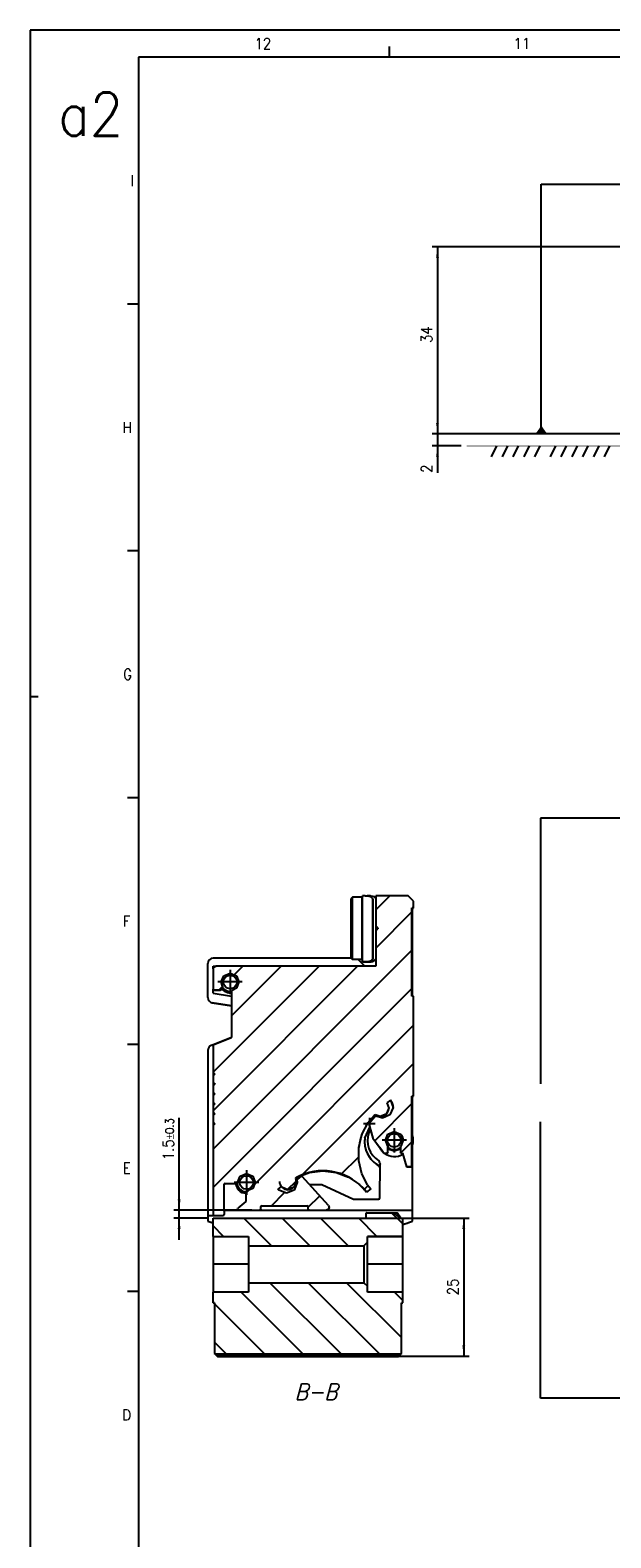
# Model space of a CAD drawing. Header units: millimetres. Extents: x -285 to 2369, y -217 to 203.
# Tile 2 of 20: x -285 to -178, y -75 to 203. Entities that reach past the tile are written whole.
import ezdxf

# ---------------------------------------------------------------- set-up
doc = ezdxf.new("R2010")
doc.units = ezdxf.units.MM
doc.linetypes.add('DOT_CENTER', pattern=[14, 12, -1, 0, -1])
doc.layers.add('1', color=7, linetype='Continuous')
doc.styles.add('CONVERTER_11', font='txt.shx', dxfattribs={"width": 0.9, "oblique": 15})
doc.styles.add('CONVERTER_12', font='txt.shx', dxfattribs={"width": 0.9})
doc.dimstyles.new('ME10_DIM_37', dxfattribs={"dimtxt": 2, "dimasz": 2, "dimexe": 1, "dimexo": 1, "dimgap": 1, "dimtad": 1, "dimdsep": 46, "dimtxsty": 'CONVERTER_12', "dimsah": 1, "dimcen": 0.09, "dimclrd": 2, "dimclre": 2, "dimclrt": 2, "dimadec": 0, "dimazin": 0, "dimtol": 1, "dimtp": 0.3, "dimtm": 0.3, "dimtfac": 0.75, "dimtdec": 1, "dimtix": 1, "dimtmove": 0, "dimatfit": 3, "dimfxl": 1, "dimtolj": 1, "dimtzin": 0, "dimarcsym": 0})
doc.dimstyles.new('ME10_DIM_38', dxfattribs={"dimtxt": 2, "dimasz": 2, "dimexe": 1, "dimexo": 1, "dimgap": 1, "dimtad": 1, "dimdec": 0, "dimdsep": 46, "dimtxsty": 'CONVERTER_12', "dimsah": 1, "dimcen": 0.09, "dimclrd": 2, "dimclre": 2, "dimclrt": 2, "dimadec": 0, "dimazin": 0, "dimtfac": 1, "dimtdec": 4, "dimtix": 1, "dimtmove": 0, "dimatfit": 3, "dimfxl": 1, "dimtolj": 1, "dimtzin": 0, "dimarcsym": 0})
doc.dimstyles.new('ME10_DIM_42', dxfattribs={"dimtxt": 2, "dimasz": 2, "dimexe": 1, "dimexo": 1, "dimgap": 1, "dimtad": 1, "dimdec": 0, "dimdsep": 46, "dimtxsty": 'CONVERTER_12', "dimsah": 1, "dimcen": 0.09, "dimclrd": 2, "dimclre": 2, "dimclrt": 2, "dimadec": 0, "dimazin": 0, "dimtfac": 1, "dimtdec": 4, "dimtix": 1, "dimtmove": 0, "dimatfit": 3, "dimfxl": 1, "dimtolj": 1, "dimtzin": 0, "dimarcsym": 0})
doc.dimstyles.new('ME10_DIM_43', dxfattribs={"dimtxt": 2, "dimasz": 2, "dimexe": 1, "dimexo": 1, "dimgap": 1, "dimtad": 1, "dimdec": 0, "dimdsep": 46, "dimtxsty": 'CONVERTER_12', "dimsah": 1, "dimcen": 0.09, "dimclrd": 2, "dimclre": 2, "dimclrt": 2, "dimadec": 0, "dimazin": 0, "dimtfac": 1, "dimtdec": 4, "dimtix": 1, "dimtmove": 0, "dimatfit": 3, "dimfxl": 1, "dimtolj": 1, "dimtzin": 0, "dimarcsym": 0})
doc.dimstyles.get("Standard").update_dxf_attribs({"dimtxt": 0.18, "dimasz": 0.18, "dimexe": 0.18, "dimexo": 0.0625, "dimgap": 0.09, "dimtad": 0, "dimtih": 1, "dimtoh": 1, "dimdec": 4, "dimzin": 0, "dimdsep": 46, "dimtxsty": 'Standard', "dimcen": 0.09, "dimadec": 0, "dimazin": 0, "dimtfac": 1, "dimtdec": 4, "dimtofl": 0, "dimtmove": 0, "dimatfit": 3, "dimfxl": 1, "dimtolj": 1, "dimtzin": 0, "dimarcsym": 0})
pattern_1 = [(-45, (0, 0), (3.53553, 3.53553), [])]

# ---------------------------------------------------------------- blocks, each defined once
blk = doc.blocks.new('Cabeza__7', base_point=(-251, -41.79))
at = {"linetype": 'Continuous'}
h = blk.add_hatch(dxfattribs=at)
h.set_pattern_fill('_USER', color=3, scale=5, angle=-45, pattern_type=0)
h.set_pattern_definition(pattern_1)
h.paths.add_polyline_path([(-223.17, -21.38), (-222.5, -20.71), (-222.5, -19.63), (-216, -19.63), (-216, -16.28), (-216.46, -16.28), (-217.69, -15.28), (-222.69, -15.28), (-222.74, -15.32), (-222.74, -16.28), (-251, -16.28), (-251, -19.63), (-244.5, -19.63), (-244.5, -21.38)])
h = blk.add_hatch(dxfattribs=at)
h.set_pattern_fill('_USER', color=3, scale=5, angle=-45, pattern_type=0)
h.set_pattern_definition(pattern_1)
h.paths.add_polyline_path([(-250.6, -41.38), (-250.75, -41.23), (-250.75, -31.93), (-251, -31.93), (-251, -29.93), (-244.5, -29.93), (-244.5, -28.18), (-223.17, -28.18), (-222.5, -28.85), (-222.5, -29.93), (-216, -29.93), (-216, -31.93), (-216.25, -31.93), (-216.25, -41.23), (-216.4, -41.38)])
at = {"color": 7, "linetype": 'Continuous'}
for p, q in [((-251, -16.28), (-222.74, -16.28)), ((-251, -19.63), (-251, -16.28)), ((-222.69, -15.28), (-222.74, -15.28)), ((-222.74, -15.28), (-222.74, -15.32)), ((-222.69, -15.28), (-222.74, -15.32)), ((-222.74, -16.28), (-222.74, -15.32)), ((-222.69, -15.28), (-217.69, -15.28)), ((-217.69, -15.28), (-217.06, -15.28)), ((-217.69, -15.28), (-216.46, -16.28)), ((-216.34, -16.28), (-217.06, -15.28)), ((-216.46, -16.28), (-216, -16.28)), ((-216, -19.63), (-216, -16.28)), ((-251, -19.63), (-244.5, -19.63)), ((-251, -19.63), (-244.5, -19.63)), ((-251, -19.63), (-251, -24.78)), ((-244.5, -19.63), (-244.5, -21.38)), ((-244.5, -21.38), (-223.17, -21.38)), ((-244.5, -21.38), (-244.5, -28.18)), ((-223.17, -21.38), (-222.5, -20.71)), ((-223.17, -21.38), (-223.17, -28.18)), ((-216, -19.63), (-222.5, -19.63)), ((-222.5, -19.63), (-216, -19.63)), ((-222.5, -20.71), (-222.5, -19.63)), ((-222.5, -28.85), (-222.5, -20.71)), ((-216, -24.78), (-216, -19.63)), ((-244.5, -24.78), (-251, -24.78)), ((-251, -24.78), (-251, -29.93)), ((-216, -24.78), (-222.5, -24.78)), ((-216, -29.93), (-216, -24.78)), ((-244.5, -29.93), (-251, -29.93)), ((-251, -31.93), (-251, -29.93)), ((-244.5, -28.18), (-223.17, -28.18)), ((-244.5, -28.18), (-244.5, -29.93)), ((-223.17, -28.18), (-222.5, -28.85)), ((-222.5, -29.93), (-222.5, -28.85)), ((-216, -29.93), (-222.5, -29.93)), ((-216, -31.93), (-216, -29.93)), ((-250.75, -31.93), (-251, -31.93)), ((-251, -31.93), (-250.75, -31.93)), ((-251, -31.93), (-250.75, -31.93)), ((-251, -31.93), (-250.75, -31.93)), ((-250.75, -31.93), (-250.75, -41.23)), ((-216.25, -31.93), (-216, -31.93)), ((-216.25, -31.93), (-216, -31.93)), ((-216, -31.93), (-216.25, -31.93)), ((-216.25, -31.93), (-216, -31.93)), ((-216.25, -41.23), (-216.25, -31.93)), ((-250.75, -41.23), (-250.25, -41.74)), ((-250.6, -41.38), (-250.75, -41.23)), ((-250.6, -41.38), (-216.4, -41.38)), ((-216.4, -41.38), (-250.6, -41.38)), ((-250.2, -41.79), (-250.6, -41.38)), ((-250.25, -41.74), (-250.2, -41.79)), ((-216.4, -41.38), (-216.8, -41.79)), ((-216.8, -41.79), (-216.75, -41.74)), ((-216.75, -41.74), (-216.25, -41.23)), ((-216.25, -41.23), (-216.4, -41.38)), ((-216.8, -41.79), (-250.2, -41.79)), ((-250.2, -41.79), (-216.8, -41.79))]:
    blk.add_line(p, q, dxfattribs=at)
for points, knots in [([(-248.68, -41.79), (-248.65, -41.79), (-248.53, -41.79), (-248.27, -41.79), (-247.85, -41.79), (-247.31, -41.79), (-246.68, -41.79), (-246, -41.79), (-245.32, -41.79), (-244.69, -41.79), (-244.16, -41.79), (-243.71, -41.79), (-243.51, -41.79), (-243.27, -41.79), (-243.51, -41.79), (-243.71, -41.79), (-244.16, -41.79), (-244.69, -41.79), (-245.32, -41.79), (-246, -41.79), (-246.68, -41.79), (-247.31, -41.79), (-247.85, -41.79), (-248.27, -41.79), (-248.53, -41.79), (-248.65, -41.79), (-248.68, -41.79)], [0, 0, 0, 0, 0.0913, 0.358976, 0.784788, 1.339716, 1.985944, 2.679431, 3.372919, 4.019147, 4.574075, 4.999887, 5.267562, 5.358863, 5.450163, 5.717838, 6.14365, 6.698578, 7.344806, 8.038294, 8.731781, 9.378009, 9.932937, 10.358749, 10.626425, 10.717725, 10.717725, 10.717725, 10.717725]), ([(-242.95, -41.79), (-242.91, -41.79), (-242.77, -41.79), (-242.44, -41.79), (-241.93, -41.79), (-241.26, -41.79), (-240.49, -41.79), (-239.65, -41.79), (-238.82, -41.79), (-238.03, -41.79), (-237.38, -41.79), (-236.82, -41.79), (-236.59, -41.79), (-236.29, -41.79), (-236.59, -41.79), (-236.82, -41.79), (-237.38, -41.79), (-238.03, -41.79), (-238.82, -41.79), (-239.65, -41.79), (-240.49, -41.79), (-241.26, -41.79), (-241.93, -41.79), (-242.44, -41.79), (-242.77, -41.79), (-242.91, -41.79), (-242.95, -41.79)], [0, 0, 0, 0, 0.112514, 0.442384, 0.967134, 1.651, 2.44738, 3.302, 4.15662, 4.953, 5.636866, 6.161616, 6.491486, 6.604, 6.716514, 7.046384, 7.571134, 8.255, 9.05138, 9.906, 10.76062, 11.557, 12.240866, 12.765616, 13.095486, 13.208, 13.208, 13.208, 13.208]), ([(-228.95, -41.79), (-228.91, -41.79), (-228.77, -41.79), (-228.44, -41.79), (-227.93, -41.79), (-227.26, -41.79), (-226.49, -41.79), (-225.65, -41.79), (-224.82, -41.79), (-224.03, -41.79), (-223.38, -41.79), (-222.82, -41.79), (-222.59, -41.79), (-222.29, -41.79), (-222.59, -41.79), (-222.82, -41.79), (-223.38, -41.79), (-224.03, -41.79), (-224.82, -41.79), (-225.65, -41.79), (-226.49, -41.79), (-227.26, -41.79), (-227.93, -41.79), (-228.44, -41.79), (-228.77, -41.79), (-228.91, -41.79), (-228.95, -41.79)], [0, 0, 0, 0, 0.112514, 0.442384, 0.967134, 1.651, 2.44738, 3.302, 4.15662, 4.953, 5.636866, 6.161616, 6.491486, 6.604, 6.716514, 7.046384, 7.571134, 8.255, 9.05138, 9.906, 10.76062, 11.557, 12.240866, 12.765616, 13.095486, 13.208, 13.208, 13.208, 13.208])]:
    blk.add_open_spline(points, degree=3, knots=knots, dxfattribs=at)
blk = doc.blocks.new('Regla_G-1640-VS4__8', base_point=(-252, -17.45))
at = {"linetype": 'Continuous'}
h = blk.add_hatch(dxfattribs=at)
h.set_pattern_fill('_USER', color=3, scale=5, angle=45, pattern_type=0)
h.set_pattern_definition([(45, (0, 0), (-3.53553, 3.53553), [])])
h.paths.add_polyline_path([(-221, 30.22), (-221, 36.78), (-220.63, 37.15), (-220.6, 37.22), (-220.63, 37.29), (-221, 37.66), (-221, 43.22), (-215, 43.22), (-214, 42.22), (-214, 40.96), (-214.3, 40.97), (-214.3, 24.72), (-214, 24.72), (-214, 6.22), (-214.3, 6.21), (-214.3, -6.78), (-215.3, -6.78), (-216.02, -4.29), (-216.23, -4.28), (-216.37, -4.22), (-216.43, -4.09), (-216.43, -3.13), (-216.38, -3), (-215.95, -1.9), (-216.43, -0.75), (-217.58, -0.28), (-218.73, -0.75), (-219.2, -1.9), (-218.78, -3), (-218.73, -3.13), (-218.73, -4.09), (-218.79, -4.23), (-218.93, -4.29), (-219.5, -4.28), (-221.51, -1.53), (-222.27, 1.15), (-222.25, 1.22), (-221.18, 2.5), (-221.03, 2.57), (-220.91, 2.54), (-219.77, 2.18), (-218.36, 2.77), (-217.77, 4.17), (-218.28, 5.51), (-218.94, 4.99), (-218.6, 4.03), (-219.05, 2.94), (-220.15, 2.48), (-221.11, 2.81), (-221.28, 2.7), (-222.4, 1.35), (-223.54, -0.84), (-224.13, -3.24), (-224.13, -5.7), (-223.54, -8.1), (-222.49, -10.14), (-222.19, -10.48), (-221.9, -10.84), (-222.69, -11.46), (-223.02, -11.06), (-223.06, -11.08), (-223.28, -10.76), (-223.97, -10.09), (-226, -8.69), (-228.31, -7.82), (-230.76, -7.52), (-233.21, -7.82), (-235.52, -8.69), (-235.64, -8.76), (-235.79, -8.89), (-235.68, -9.48), (-236.13, -10.57), (-237.23, -11.02), (-238.32, -10.57), (-238.44, -10.44), (-239.04, -10.91), (-238.89, -11.08), (-237.48, -11.67), (-236.06, -11.08), (-235.48, -9.67), (-235.55, -9.15), (-235.56, -9.1), (-235.5, -8.95), (-235.46, -8.92), (-234.79, -8.54), (-234.69, -8.51), (-234.55, -8.57), (-229.71, -13.95), (-229.58, -14.28), (-229.73, -14.64), (-230.08, -14.79), (-233.31, -14.79), (-233.44, -14.72), (-233.5, -14.59), (-233.5, -14.18), (-233.56, -14.04), (-233.7, -13.98), (-242, -13.98), (-242.14, -14.04), (-242.2, -14.18), (-242.2, -14.58), (-242.26, -14.72), (-242.4, -14.79), (-246.3, -14.78), (-246.44, -14.72), (-246.5, -14.58), (-246.44, -14.44), (-245, -13.23), (-245, -11.4), (-244.97, -11.37), (-244.83, -11.31), (-243.71, -10.83), (-243.23, -9.69), (-243.71, -8.54), (-244.85, -8.06), (-246, -8.54), (-246.48, -9.69), (-246.54, -9.83), (-246.68, -9.89), (-248.8, -9.89), (-248.94, -9.94), (-249, -10.09), (-249, -14.59), (-249.06, -14.72), (-249.2, -14.79), (-250.8, -14.79), (-250.94, -14.72), (-251, -14.58), (-251, 0.81), (-250.73, 1.09), (-250.7, 1.15), (-250.73, 1.22), (-251, 1.49), (-251, 2.65), (-250.73, 2.92), (-250.7, 2.98), (-250.73, 3.06), (-251, 3.33), (-251, 4.48), (-250.73, 4.75), (-250.7, 4.82), (-250.73, 4.89), (-251, 5.16), (-251, 6.31), (-250.73, 6.58), (-250.7, 6.65), (-250.73, 6.72), (-251, 7), (-251, 8.15), (-250.73, 8.42), (-250.7, 8.48), (-250.73, 8.56), (-251, 8.83), (-251, 9.98), (-250.73, 10.25), (-250.7, 10.32), (-250.73, 10.39), (-251, 10.66), (-251, 15.39), (-250.85, 15.75), (-250.68, 15.86), (-247.62, 17.08), (-247.6, 25.64), (-247.57, 25.69), (-247.47, 25.75), (-246.72, 26.17), (-246.25, 27.32), (-246.72, 28.47), (-247.87, 28.95), (-249.02, 28.47), (-249.5, 27.32), (-249.29, 26.54), (-249.27, 26.44), (-249.3, 26.34), (-249.54, 25.91), (-249.57, 25.87), (-249.71, 25.81), (-250.8, 25.81), (-250.94, 25.87), (-251, 26.01), (-251, 29.72), (-250.85, 30.07), (-250.5, 30.22)])
at = {"color": 7, "linetype": 'Continuous'}
for p, q in [((-225.25, 42.96), (-225.5, 42.71)), ((-225.5, 31.71), (-225.5, 42.71)), ((-225.25, 42.65), (-225.25, 42.96)), ((-223.5, 42.96), (-225.25, 42.96)), ((-225.25, 31.46), (-225.25, 42.65)), ((-223.5, 34.9), (-223.5, 42.96)), ((-222.95, 43.21), (-223.45, 43.21)), ((-223.45, 31.01), (-223.45, 43.21)), ((-222.95, 43.21), (-222.58, 43.21)), ((-222.58, 43.21), (-222.03, 43.08)), ((-221.95, 43.21), (-222.58, 43.21)), ((-222.03, 43.08), (-221.78, 42.91)), ((-221.95, 43.21), (-221.85, 43.21)), ((-221.95, 43.21), (-221.54, 43.14)), ((-221.78, 42.91), (-221.55, 42.67)), ((-221.55, 31.55), (-221.55, 42.67)), ((-221.45, 42.51), (-221.55, 42.67)), ((-221.54, 43.14), (-221.15, 42.91)), ((-221.45, 41.21), (-221.45, 42.51)), ((-221, 43.01), (-221.33, 43.01)), ((-221.15, 42.91), (-221.06, 42.81)), ((-221.06, 42.81), (-221, 42.69)), ((-215, 43.22), (-221, 43.22)), ((-221, 43.22), (-221, 37.66)), ((-214, 42.22), (-215, 43.22)), ((-214, 40.96), (-214, 42.22)), ((-223.45, 41.19), (-223.5, 41.19)), ((-221.45, 33.01), (-221.45, 41.21)), ((-214.3, 24.72), (-214.3, 40.97)), ((-214.2, 40.96), (-214.3, 40.97)), ((-214.3, 40.97), (-214, 40.96)), ((-214.3, 40.97), (-214, 40.96)), ((-214.3, 40.97), (-214, 40.96)), ((-214.2, 24.72), (-214.2, 40.96)), ((-214, 40.96), (-214.2, 40.96)), ((-220.63, 37.29), (-221, 37.66)), ((-221, 37.66), (-220.95, 37.61)), ((-221, 36.78), (-220.63, 37.15)), ((-221, 36.78), (-221, 30.22)), ((-220.95, 37.61), (-220.95, 36.82)), ((-220.81, 37.47), (-220.95, 37.61)), ((-220.63, 37.29), (-220.81, 37.47)), ((-220.63, 37.29), (-220.6, 37.22)), ((-220.6, 37.22), (-220.63, 37.15)), ((-223.5, 31.46), (-223.5, 34.9)), ((-252, 24.46), (-252, 30.71)), ((-225.5, 31.71), (-251, 31.71)), ((-225.5, 31.71), (-225.25, 31.46)), ((-223.5, 31.46), (-225.25, 31.46)), ((-223, 30.21), (-224.25, 31.46)), ((-223.45, 33.24), (-223.5, 33.24)), ((-222.95, 31.01), (-223.45, 31.01)), ((-223.45, 31.01), (-223.21, 31.01)), ((-223.45, 31.01), (-222.95, 31.01)), ((-223.21, 31.01), (-223.45, 31.01)), ((-222.58, 31.01), (-222.95, 31.01)), ((-222.58, 31.01), (-222.95, 31.01)), ((-222.03, 31.15), (-222.58, 31.01)), ((-221.95, 31.01), (-222.55, 31.01)), ((-222.55, 31.01), (-221.95, 31.01)), ((-221.78, 31.32), (-222.03, 31.15)), ((-221.54, 31.09), (-221.95, 31.01)), ((-221.85, 31.03), (-221.54, 31.09)), ((-221.55, 31.55), (-221.78, 31.32)), ((-221.55, 31.55), (-221.45, 31.72)), ((-221.54, 31.09), (-221.15, 31.32)), ((-221.15, 31.32), (-221.54, 31.09)), ((-221.45, 31.72), (-221.45, 33.01)), ((-221.15, 31.32), (-221.06, 31.42)), ((-221.06, 31.42), (-221.15, 31.32)), ((-221.06, 31.42), (-221, 31.54)), ((-221, 31.54), (-221.06, 31.42)), ((-251, 30.21), (-250.5, 30.22)), ((-251, 30.21), (-250.5, 30.22)), ((-251, 29.72), (-251, 30.21)), ((-251, 29.72), (-250.85, 30.07)), ((-251, 29.72), (-251, 26.01)), ((-250.85, 30.07), (-250.5, 30.22)), ((-221, 30.22), (-250.5, 30.22)), ((-249.5, 27.32), (-249.02, 28.47)), ((-249.02, 28.47), (-247.87, 28.95)), ((-247.87, 28.95), (-246.72, 28.47)), ((-246.72, 28.47), (-246.25, 27.32)), ((-251, 25.22), (-251, 26.01)), ((-250.94, 25.87), (-251, 26.01)), ((-251, 25.22), (-247.62, 24.67)), ((-250.8, 25.81), (-250.94, 25.87)), ((-249.71, 25.81), (-250.8, 25.81)), ((-250.8, 25.81), (-249.71, 25.81)), ((-249.57, 25.87), (-249.71, 25.81)), ((-249.54, 25.91), (-249.57, 25.87)), ((-249.54, 25.91), (-249.3, 26.34)), ((-249.54, 25.91), (-249.44, 26.08)), ((-249.29, 26.54), (-249.5, 27.32)), ((-249.31, 26.31), (-249.44, 26.08)), ((-249.31, 26.31), (-249.27, 26.4)), ((-249.27, 26.44), (-249.3, 26.34)), ((-249.29, 26.54), (-249.27, 26.44)), ((-249.27, 26.4), (-249.27, 26.44)), ((-247.6, 25.64), (-247.62, 17.08)), ((-247.61, 25.33), (-247.62, 25.3)), ((-247.62, 25.3), (-247.61, 25.33)), ((-247.62, 25.3), (-247.62, 24.67)), ((-247.6, 25.64), (-247.57, 25.69)), ((-247.57, 25.69), (-247.47, 25.75)), ((-246.72, 26.17), (-247.47, 25.75)), ((-246.25, 27.32), (-246.72, 26.17)), ((-251.16, 23.48), (-247.62, 22.9)), ((-247.62, 22.9), (-251.16, 23.48)), ((-247.62, 24.67), (-247.62, 22.9)), ((-247.62, 22.9), (-247.62, 17.08)), ((-214, 24.72), (-214.3, 24.72)), ((-214, 6.22), (-214, 24.72)), ((-247.62, 17.08), (-251, 15.74)), ((-250.68, 15.86), (-247.62, 17.08)), ((-252, 14.66), (-252, -15.78)), ((-251, 15.74), (-251.37, 15.59)), ((-251, 15.39), (-250.85, 15.75)), ((-251, 15.74), (-251, 15.39)), ((-251, 15.39), (-251, 10.66)), ((-250.85, 15.75), (-250.68, 15.86)), ((-251, 10.66), (-250.73, 10.39)), ((-251, 10.66), (-251, 9.98)), ((-251, 10.66), (-250.73, 10.39)), ((-250.73, 10.25), (-251, 9.98)), ((-251, 9.98), (-251, 8.83)), ((-251, 8.83), (-250.73, 8.56)), ((-251, 8.83), (-250.73, 8.56)), ((-251, 8.83), (-251, 8.15)), ((-250.73, 8.42), (-251, 8.15)), ((-250.73, 10.39), (-250.7, 10.32)), ((-250.7, 10.32), (-250.73, 10.39)), ((-250.7, 10.32), (-250.73, 10.25)), ((-250.7, 8.48), (-250.73, 8.56)), ((-250.73, 8.56), (-250.7, 8.48)), ((-250.7, 8.48), (-250.73, 8.42)), ((-251, 8.15), (-251, 7)), ((-251, 7), (-250.73, 6.72)), ((-251, 7), (-251, 6.31)), ((-251, 7), (-250.73, 6.72)), ((-250.73, 6.58), (-251, 6.31)), ((-251, 6.31), (-251, 5.16)), ((-250.7, 6.65), (-250.73, 6.72)), ((-250.73, 6.72), (-250.7, 6.65)), ((-250.7, 6.65), (-250.73, 6.58)), ((-214.3, 6.21), (-214, 6.22)), ((-214.2, 6.21), (-214.3, 6.21)), ((-214.3, -6.78), (-214.3, 6.21)), ((-214, 6.22), (-214.2, 6.21)), ((-214.2, -14.78), (-214.2, 6.21)), ((-251, 5.16), (-251, 4.48)), ((-251, 5.16), (-250.73, 4.89)), ((-251, 5.16), (-250.73, 4.89)), ((-250.73, 4.75), (-251, 4.48)), ((-251, 4.48), (-251, 3.33)), ((-251, 3.33), (-250.73, 3.06)), ((-251, 3.33), (-251, 2.65)), ((-251, 3.33), (-250.73, 3.06)), ((-250.73, 2.92), (-251, 2.65)), ((-250.73, 4.89), (-250.7, 4.82)), ((-250.7, 4.82), (-250.73, 4.89)), ((-250.7, 4.82), (-250.73, 4.75)), ((-250.7, 2.98), (-250.73, 3.06)), ((-250.73, 3.06), (-250.7, 2.98)), ((-250.7, 2.98), (-250.73, 2.92)), ((-221.28, 2.7), (-221.11, 2.81)), ((-221.11, 2.81), (-221.28, 2.7)), ((-220.15, 2.48), (-221.11, 2.81)), ((-219.05, 2.94), (-220.15, 2.48)), ((-218.6, 4.03), (-219.05, 2.94)), ((-218.28, 5.51), (-218.94, 4.99)), ((-218.28, 5.51), (-218.94, 4.99)), ((-218.94, 4.99), (-218.6, 4.03)), ((-217.77, 4.17), (-218.36, 2.77)), ((-218.28, 5.51), (-217.77, 4.17)), ((-251, 2.65), (-251, 1.49)), ((-251, 1.49), (-251, 0.81)), ((-251, 1.49), (-250.73, 1.22)), ((-251, 1.49), (-250.73, 1.22)), ((-250.73, 1.09), (-251, 0.81)), ((-251, 0.81), (-251, -14.58)), ((-250.7, 1.15), (-250.73, 1.22)), ((-250.73, 1.22), (-250.7, 1.15)), ((-250.7, 1.15), (-250.73, 1.09)), ((-223.54, -0.84), (-222.4, 1.35)), ((-222.99, -1.49), (-222.09, 0.49)), ((-222.4, 1.35), (-221.28, 2.7)), ((-222.27, 1.15), (-222.25, 1.22)), ((-222.27, 1.15), (-221.51, -1.53)), ((-222.27, 1.13), (-221.94, -0.03)), ((-222.25, 1.22), (-221.18, 2.5)), ((-221.18, 2.5), (-221.03, 2.57)), ((-221.03, 2.57), (-220.91, 2.54)), ((-219.77, 2.18), (-220.91, 2.54)), ((-218.36, 2.77), (-219.77, 2.18)), ((-224.13, -3.24), (-223.54, -0.84)), ((-223.02, -1.74), (-223.04, -1.93)), ((-223.04, -1.93), (-223.04, -2.39)), ((-223.04, -2.39), (-223.02, -2.67)), ((-223, -1.55), (-223.02, -1.74)), ((-223.02, -2.67), (-222.99, -2.94)), ((-222.28, -0.51), (-221.94, -0.03)), ((-221.94, -0.03), (-221.51, -1.53)), ((-221.51, -1.53), (-219.5, -4.28)), ((-221.51, -1.53), (-220.26, -3.24)), ((-219.2, -1.9), (-218.73, -0.75)), ((-218.78, -3), (-219.2, -1.9)), ((-218.73, -0.75), (-217.58, -0.28)), ((-217.58, -0.28), (-216.43, -0.75)), ((-216.43, -0.75), (-215.95, -1.9)), ((-216.43, -0.75), (-216.25, -0.97)), ((-215.95, -1.9), (-216.38, -3)), ((-216.25, -0.97), (-216.11, -1.21)), ((-216.11, -1.21), (-215.97, -1.66)), ((-215.97, -1.66), (-215.95, -1.9)), ((-224.13, -5.7), (-224.13, -3.24)), ((-222.99, -2.94), (-222.94, -3.21)), ((-222.94, -3.21), (-222.74, -3.92)), ((-222.74, -3.92), (-222.59, -4.28)), ((-222.59, -4.28), (-222.56, -4.35)), ((-222.56, -4.35), (-222.53, -4.41)), ((-222.53, -4.41), (-221.9, -5.38)), ((-221.9, -5.38), (-221.66, -5.65)), ((-219.68, -4.05), (-220.26, -3.24)), ((-219.5, -4.28), (-219.68, -4.05)), ((-219.5, -4.28), (-219.4, -4.29)), ((-219.5, -4.28), (-218.93, -4.29)), ((-219.4, -4.29), (-218.93, -4.29)), ((-218.79, -4.23), (-218.93, -4.29)), ((-218.73, -4.09), (-218.79, -4.23)), ((-218.78, -3), (-218.73, -3.13)), ((-218.73, -4.09), (-218.73, -3.13)), ((-217.58, -3.9), (-218.73, -3.53)), ((-216.43, -3.53), (-217.58, -3.9)), ((-216.43, -3.13), (-216.38, -3)), ((-216.43, -3.13), (-216.43, -4.09)), ((-216.37, -4.22), (-216.43, -4.09)), ((-216.23, -4.28), (-216.37, -4.22)), ((-216.23, -4.28), (-216.02, -4.29)), ((-216.23, -4.28), (-216.02, -4.29)), ((-215.97, -4.44), (-216.02, -4.29)), ((-216.02, -4.29), (-215.3, -6.78)), ((-246, -8.54), (-244.85, -8.06)), ((-244.85, -8.06), (-243.71, -8.54)), ((-235.52, -8.69), (-233.21, -7.82)), ((-233.21, -7.82), (-230.76, -7.52)), ((-230.76, -7.52), (-228.31, -7.82)), ((-228.31, -7.82), (-226, -8.69)), ((-223.54, -8.1), (-224.13, -5.7)), ((-222.49, -10.14), (-223.54, -8.1)), ((-221.66, -5.65), (-221.35, -5.95)), ((-221.35, -5.95), (-220.75, -6.41)), ((-220.75, -6.41), (-220.47, -6.57)), ((-220.22, -12.54), (-220.2, -6.31)), ((-220.21, -6.09), (-220.2, -6.31)), ((-215.3, -6.78), (-214.3, -6.78)), ((-214.3, -6.78), (-215.3, -6.78)), ((-249, -10.09), (-248.94, -9.94)), ((-249, -14.59), (-249, -10.09)), ((-248.94, -9.94), (-248.8, -9.89)), ((-248.8, -9.89), (-246.84, -9.89)), ((-248.8, -9.89), (-246.68, -9.89)), ((-246.68, -9.89), (-246.84, -9.89)), ((-246.54, -9.83), (-246.68, -9.89)), ((-246.6, -9.87), (-246.68, -9.89)), ((-246.6, -9.87), (-246.54, -9.83)), ((-246.48, -9.69), (-246.54, -9.83)), ((-246.54, -9.83), (-246.5, -9.78)), ((-246.5, -9.78), (-246.49, -9.74)), ((-246.49, -9.74), (-246.48, -9.72)), ((-246.48, -9.69), (-246, -8.54)), ((-246.48, -9.72), (-246.48, -9.69)), ((-243.71, -10.83), (-244.83, -11.31)), ((-243.71, -8.54), (-243.23, -9.69)), ((-243.23, -9.69), (-243.71, -10.83)), ((-238.44, -10.44), (-239.04, -10.91)), ((-238.44, -10.44), (-239.04, -10.91)), ((-238.89, -11.08), (-239.04, -10.91)), ((-237.48, -11.67), (-238.89, -11.08)), ((-238.32, -10.57), (-238.44, -10.44)), ((-237.23, -11.02), (-238.32, -10.57)), ((-236.06, -11.08), (-237.48, -11.67)), ((-236.13, -10.57), (-237.23, -11.02)), ((-235.68, -9.48), (-236.13, -10.57)), ((-235.48, -9.67), (-236.06, -11.08)), ((-235.64, -8.76), (-235.79, -8.89)), ((-235.79, -8.89), (-235.64, -8.76)), ((-235.79, -8.89), (-235.68, -9.48)), ((-235.64, -8.76), (-235.52, -8.69)), ((-235.56, -9.1), (-235.5, -8.95)), ((-235.55, -9.15), (-235.56, -9.1)), ((-235.55, -9.15), (-235.48, -9.67)), ((-235.5, -8.95), (-235.46, -8.92)), ((-234.79, -8.54), (-235.46, -8.92)), ((-234.79, -8.54), (-234.69, -8.51)), ((-234.69, -8.51), (-234.55, -8.57)), ((-229.71, -13.95), (-234.55, -8.57)), ((-233.21, -10.06), (-230.93, -10.06)), ((-230.93, -10.06), (-225.07, -12.79)), ((-226, -8.69), (-223.97, -10.09)), ((-223.97, -10.09), (-223.28, -10.76)), ((-223.06, -11.08), (-223.28, -10.76)), ((-223.06, -11.08), (-223.28, -10.76)), ((-223.02, -11.06), (-223.06, -11.08)), ((-223.02, -11.06), (-223.06, -11.08)), ((-222.69, -11.46), (-223.02, -11.06)), ((-223.02, -11.06), (-222.69, -11.46)), ((-221.9, -10.84), (-222.69, -11.46)), ((-221.9, -10.84), (-222.69, -11.46)), ((-222.49, -10.14), (-222.19, -10.48)), ((-222.19, -10.48), (-221.9, -10.84)), ((-245, -13.23), (-246.44, -14.44)), ((-245, -11.4), (-244.97, -11.37)), ((-245, -11.4), (-245, -13.23)), ((-244.97, -11.37), (-244.83, -11.31)), ((-225.07, -12.79), (-220.47, -12.79)), ((-252, -15.78), (-251, -15.78)), ((-252, -15.78), (-252, -16.8)), ((-252, -15.78), (-249.2, -15.78)), ((-251, -14.58), (-251, -15.78)), ((-250.94, -14.72), (-251, -14.58)), ((-251, -15.78), (-249.2, -15.78)), ((-250.8, -14.79), (-250.94, -14.72)), ((-249.2, -14.79), (-250.8, -14.79)), ((-249.2, -14.79), (-250.8, -14.79)), ((-249.06, -14.72), (-249.2, -14.79)), ((-249, -14.59), (-249.06, -14.72)), ((-243.84, -14.79), (-249, -14.78)), ((-249, -14.78), (-246.34, -14.78)), ((-249, -14.78), (-249, -15.58)), ((-246.5, -14.58), (-246.44, -14.44)), ((-246.44, -14.72), (-246.5, -14.58)), ((-246.3, -14.78), (-246.44, -14.72)), ((-246.3, -14.78), (-246.34, -14.78)), ((-246.3, -14.78), (-242.4, -14.79)), ((-243.84, -14.79), (-242.4, -14.79)), ((-243.84, -14.79), (-242.4, -14.79)), ((-242.26, -14.72), (-242.4, -14.79)), ((-242.4, -14.79), (-233.31, -14.79)), ((-242.2, -14.58), (-242.26, -14.72)), ((-242.2, -14.18), (-242.14, -14.04)), ((-242.2, -14.58), (-242.2, -14.18)), ((-242.14, -14.04), (-242, -13.98)), ((-242, -13.98), (-233.7, -13.98)), ((-242, -13.98), (-233.7, -13.98)), ((-233.7, -13.98), (-233.56, -14.04)), ((-233.56, -14.04), (-233.5, -14.18)), ((-233.5, -14.18), (-233.5, -14.59)), ((-233.44, -14.72), (-233.5, -14.59)), ((-233.31, -14.79), (-233.44, -14.72)), ((-233.31, -14.79), (-230.08, -14.79)), ((-233.31, -14.79), (-230.08, -14.79)), ((-229.73, -14.64), (-230.08, -14.79)), ((-230.08, -14.79), (-214.2, -14.78)), ((-229.58, -14.28), (-229.73, -14.64)), ((-229.71, -13.95), (-229.58, -14.28)), ((-214.2, -16.8), (-214.2, -14.78)), ((-252, -16.8), (-251, -17.15)), ((-252, -16.8), (-251.24, -17.09)), ((-251.24, -17.09), (-251, -17.17)), ((-216, -17.42), (-214.2, -16.8)), ((-216, -17.45), (-215.65, -17.33)), ((-215.65, -17.33), (-215.21, -17.18)), ((-215.21, -17.18), (-214.78, -17.02)), ((-214.78, -17.02), (-214.2, -16.8))]:
    blk.add_line(p, q, dxfattribs=at)
for centre in [(-247.87, 27.32), (-217.58, -1.91), (-244.85, -9.69)]:
    blk.add_circle(centre, 1.25, dxfattribs=at)
for centre, radius, start, end in [((-251, 30.71), 1, 90, 180), ((-250.8, 26.01), 0.2, 178.5862, 270.0086), ((-249.71, 26.01), 0.196, 269.3743, 330.6257), ((-247.87, 27.32), 2, 218.1623, 277.4808), ((-247.87, 27.32), 1.75, 214.904, 278.7203), ((-251, 24.46), 1, 179.9878, 260.7325), ((-251, 24.46), 1, 179.9878, 260.7325), ((-251, 14.66), 1, 111.6875, 180), ((-220.15, 4.03), 1.55, 231.6608, 0.1581), ((-219.77, 4.17), 2, 359.9996, 41.8106), ((-213.97, -4.47), 10.24, 135.5642, 173.0769), ((-222.17, 1.15), 0.1, 180.0038, 196.0028), ((-218.04, -2.2), 5, 171.8182, 240.917), ((-218, -1.9), 4.5, 162, 237.2507), ((-218, -1.9), 4.5, 162, 237.2507), ((-217.58, -1.91), 3.5, 344.7767, 15.2233), ((-217.58, -1.91), 3, 206.427, 225.5724), ((-217.58, -1.91), 3, 206.427, 225.5724), ((-217.58, -1.91), 3, 232.5577, 302.3336), ((-217.58, -1.91), 3, 232.5577, 302.3336), ((-218.93, -4.09), 0.2, 270, 0), ((-217.58, -1.91), 1.75, 229.0444, 310.9556), ((-216.23, -4.09), 0.198, 180.7157, 270.7248), ((-230.76, -17.77), 10.24, 43.1172, 118.4488), ((-220.72, -7.01), 0.5, 0, 60.9171), ((-220.71, -6.1), 0.5, 1.5693, 57.2435), ((-220.71, -6.1), 0.5, 1.5693, 57.2435), ((-248.8, -10.09), 0.2, 89.9909, 178.5685), ((-244.86, -9.69), 2, 185.7341, 265.8426), ((-244.85, -9.69), 1.75, 185.9773, 265.2529), ((-237.23, -9.48), 1.55, 180, 0), ((-235.36, -9.1), 0.2, 180.0048, 195.2127), ((-237.48, -9.67), 2, 359.9997, 15.2072), ((-220.47, -12.54), 0.25, 270, 360), ((-250.8, -14.59), 0.2, 178.5862, 270.0086), ((-249.2, -14.59), 0.2, 270, 360), ((-249.2, -15.58), 0.2, 270, 360), ((-249.2, -15.58), 0.2, 270, 360), ((-246.3, -14.59), 0.2, 178.5808, 259.5203), ((-242.4, -14.59), 0.2, 270.0846, 1.4042), ((-242, -14.19), 0.203, 90.7134, 179.2866), ((-233.7, -14.19), 0.203, 0.7134, 89.2866), ((-233.3, -14.59), 0.199, 180.1697, 269.344), ((-230.08, -14.29), 0.499, 270.3408, 0.4855)]:
    blk.add_arc(centre, radius, start, end, dxfattribs=at)
for points, knots in [([(-222.55, 31.01), (-222.61, 31.01), (-222.7, 31.01), (-222.98, 31.01), (-222.87, 31.01), (-222.81, 31.01), (-222.77, 31.01)], [0, 0, 0, 0, 0.2624523, 0.3894899, 0.4109634, 0.561278, 0.561278, 0.561278, 0.561278]), ([(-222.77, 31.01), (-222.81, 31.01), (-222.87, 31.01), (-222.98, 31.01), (-222.7, 31.01), (-222.61, 31.01), (-222.55, 31.01)], [0, 0, 0, 0, 0.1503146, 0.1717881, 0.2988257, 0.561278, 0.561278, 0.561278, 0.561278]), ([(-221.85, 31.03), (-221.98, 31.03), (-222.28, 31.01), (-222.59, 31.01), (-222.77, 31.01)], [0, 0, 0, 0, 0.3847456, 0.9179493, 0.9179493, 0.9179493, 0.9179493]), ([(-222.77, 31.01), (-222.59, 31.01), (-222.28, 31.01), (-221.98, 31.03), (-221.85, 31.03)], [0, 0, 0, 0, 0.5332037, 0.9179493, 0.9179493, 0.9179493, 0.9179493])]:
    blk.add_open_spline(points, degree=3, knots=knots, dxfattribs=at)
at = {"layer": '1', "color": 2, "linetype": 'DOT_CENTER'}
for p, q in [((-247.87, 29.57), (-247.87, 25.06)), ((-245.62, 27.32), (-250.12, 27.32)), ((-221.07, 1.15), (-223.27, 1.15)), ((-222.17, 2.25), (-222.17, 0.06)), ((-217.58, 0.35), (-217.58, -4.16)), ((-215.32, -1.91), (-219.83, -1.91)), ((-244.85, -7.44), (-244.85, -11.95)), ((-242.6, -9.69), (-247.11, -9.69))]:
    blk.add_line(p, q, dxfattribs=at)
blk = doc.blocks.new('Regla_serie_G-1740-VS4__9', base_point=(-252, -41.79))
for name, p in [('Regla_G-1640-VS4__8', (-252, -17.45)), ('Cabeza__7', (-251, -41.79))]:
    blk.add_blockref(name, p)
blk = doc.blocks.new('*D76')
at = {"layer": '1', "color": 2, "linetype": 'Continuous'}
for p, q in [((-257.29, -14.79), (-257.29, 2.26)), ((-250.2, -14.79), (-258.29, -14.79)), ((-252, -16.28), (-258.29, -16.28)), ((-257.29, -16.28), (-257.29, -14.79)), ((-257.29, -20.28), (-257.29, -16.28))]:
    blk.add_line(p, q, dxfattribs=at)
at = {"layer": '1', "color": 2}
for points in [[(-257.55, -12.79), (-257.02, -12.79), (-257.29, -14.79)], [(-257.02, -18.28), (-257.55, -18.28), (-257.29, -16.28)]]:
    blk.add_solid(points, dxfattribs=at)
at = {"layer": '1', "color": 2, "insert": (-258.29, -5.58), "char_height": 2, "attachment_point": 7, "rotation": 90, "line_spacing_factor": 0.60024, "style": 'CONVERTER_12'}
blk.add_mtext('\\C2;1.5\\C2;\\H1.5;{\\Fgdt;`}0.3', dxfattribs=at)
blk = doc.blocks.new('*D77')
at = {"layer": '1', "color": 2, "linetype": 'Continuous'}
for p, q in [((-250, -16.28), (-203.73, -16.28)), ((-204.73, -16.28), (-204.73, -41.74)), ((-249.25, -41.74), (-203.73, -41.74))]:
    blk.add_line(p, q, dxfattribs=at)
at = {"layer": '1', "color": 2}
for points in [[(-204.47, -18.28), (-205, -18.28), (-204.73, -16.28)], [(-205, -39.74), (-204.47, -39.74), (-204.73, -41.74)]]:
    blk.add_solid(points, dxfattribs=at)
at = {"layer": '1', "color": 2, "insert": (-205.73, -30.51), "char_height": 2, "attachment_point": 7, "rotation": 90, "line_spacing_factor": 0.60024, "style": 'CONVERTER_12'}
blk.add_mtext('\\C2;\\C2;25\\C2;', dxfattribs=at)
blk = doc.blocks.new('*D78')
at = {"layer": '1', "color": 2, "linetype": 'Continuous'}
for p, q in [((-209.59, 132.49), (-209.59, 128.49)), ((-153.92, 128.49), (-210.59, 128.49)), ((-209.59, 128.49), (-209.59, 126.24)), ((-205.22, 126.24), (-210.59, 126.24)), ((-209.59, 126.24), (-209.59, 121.27))]:
    blk.add_line(p, q, dxfattribs=at)
at = {"layer": '1', "color": 2}
for points in [[(-209.85, 130.49), (-209.33, 130.49), (-209.59, 128.49)], [(-209.33, 124.24), (-209.85, 124.24), (-209.59, 126.24)]]:
    blk.add_solid(points, dxfattribs=at)
at = {"layer": '1', "color": 2, "insert": (-210.59, 121.27), "char_height": 2, "attachment_point": 7, "rotation": 90, "line_spacing_factor": 0.60024, "style": 'CONVERTER_12'}
blk.add_mtext('2', dxfattribs=at)
blk = doc.blocks.new('*D79')
at = {"layer": '1', "color": 2, "linetype": 'Continuous'}
for p, q in [((-153.92, 162.99), (-210.59, 162.99)), ((-209.59, 162.99), (-209.59, 128.49)), ((-153.92, 128.49), (-210.59, 128.49))]:
    blk.add_line(p, q, dxfattribs=at)
at = {"layer": '1', "color": 2}
for points in [[(-209.33, 160.99), (-209.85, 160.99), (-209.59, 162.99)], [(-209.85, 130.49), (-209.33, 130.49), (-209.59, 128.49)]]:
    blk.add_solid(points, dxfattribs=at)
at = {"layer": '1', "color": 2, "insert": (-210.59, 145.24), "char_height": 2, "attachment_point": 7, "rotation": 90, "line_spacing_factor": 0.60024, "style": 'CONVERTER_12'}
blk.add_mtext('34', dxfattribs=at)
blk = doc.blocks.new('Marco_a2', base_point=(304.21, -212.02))
at = {"layer": '1', "color": 2, "linetype": 'Continuous'}
for p, q in [((309.21, 202.98), (-284.79, 202.98)), ((-284.79, 202.98), (-284.79, 79.98)), ((-218.47, 197.98), (-218.47, 199.98)), ((-264.79, 152.42), (-266.79, 152.42)), ((-264.79, 106.87), (-266.79, 106.87)), ((-284.79, 79.98), (-283.29, 79.98)), ((-284.79, 79.98), (-284.79, -217.02)), ((-264.79, 61.31), (-266.79, 61.31)), ((-264.79, 15.76), (-266.79, 15.76)), ((-264.79, -29.8), (-266.79, -29.8))]:
    blk.add_line(p, q, dxfattribs=at)
at = {"layer": '1', "color": 7, "linetype": 'Continuous'}
for p, q in [((304.21, 197.98), (-264.79, 197.98)), ((-264.79, 197.98), (-264.79, -212.02))]:
    blk.add_line(p, q, dxfattribs=at)
at = {"layer": '1', "color": 2, "char_height": 2, "attachment_point": 4, "line_spacing_factor": 1.20048, "style": 'CONVERTER_12'}
for s, insert in [('12', (-243.37, 200.48)), ('11', (-195.56, 200.53)), ('I', (-266.29, 175.2)), ('H', (-267.73, 129.65)), ('G', (-267.61, 84.09)), ('F', (-267.69, 38.54)), ('E', (-267.69, -7.02)), ('D', (-267.78, -52.58))]:
    blk.add_mtext(s, dxfattribs=dict(at, insert=insert))
at = {"layer": '1', "color": 6, "insert": (-279.65, 187.5), "char_height": 8, "attachment_point": 4, "line_spacing_factor": 1.20048, "style": 'CONVERTER_12'}
blk.add_mtext('a2', dxfattribs=at)
blk = doc.blocks.new('Top', base_point=(304.21, -212.02))
blk.add_blockref('Marco_a2', (304.21, -212.02))
blk = doc.blocks.new('A', base_point=(7, 1))
at = {"layer": '1', "color": 2, "linetype": 'Continuous', "has_arrowhead": 0}
for points in [[(-113.544, 43.216), (-113.544, 57.525), (-190.544, 57.525), (-190.544, 8.525)], [(-148.064, -41.787), (-148.064, -49.475), (-190.544, -49.475), (-190.544, 1.525)]]:
    blk.add_leader(points, dimstyle='Standard', dxfattribs=at)
blk = doc.blocks.new('B-B__10', base_point=(-233, 1))
blk.add_blockref('Regla_serie_G-1740-VS4__9', (-252, -41.787))
at = {"layer": '1', "color": 7, "insert": (-232.01, -46.82), "char_height": 3, "attachment_point": 2, "line_spacing_factor": 1.20048, "style": 'CONVERTER_11'}
blk.add_mtext('B-B', dxfattribs=at)
at = {"layer": '1'}
dim = blk.add_linear_dim(base=(-257.285, -16.283), p1=(-249.2, -14.787), p2=(-251, -16.283), angle=90, dimstyle='ME10_DIM_37', dxfattribs=at)
dim.commit()
dim.dimension.update_dxf_attribs({"geometry": '*D76', "text_midpoint": (-259.285, -1.657), "text_rotation": 90})
dim = blk.add_linear_dim(base=(-204.735, -16.283), p1=(-250.25, -41.735), p2=(-251, -16.283), angle=90, dimstyle='ME10_DIM_38', override={"dimpost": '<>'}, dxfattribs=at)
dim.commit()
dim.dimension.update_dxf_attribs({"geometry": '*D77', "text_midpoint": (-206.735, -29.014), "text_rotation": 90})
blk = doc.blocks.new('E', base_point=(7, 145.236))
at = {"layer": '1', "color": 7, "linetype": 'Continuous'}
for p, q in [((-198.675, 126.236), (-199.675, 124.236)), ((-196.675, 126.236), (-197.675, 124.236)), ((-194.675, 126.236), (-195.675, 124.236)), ((-192.675, 126.236), (-193.675, 124.236)), ((-190.675, 126.236), (-191.675, 124.236)), ((-187.81, 126.236), (-188.81, 124.236)), ((-185.81, 126.236), (-186.81, 124.236)), ((-183.81, 126.236), (-184.81, 124.236)), ((-181.81, 126.236), (-182.81, 124.236)), ((-179.81, 126.236), (-180.81, 124.236)), ((-177.81, 126.236), (-178.81, 124.236))]:
    blk.add_line(p, q, dxfattribs=at)
at = {"layer": '1', "color": 7, "linetype": 'Continuous', "const_width": 0.1}
blk.add_lwpolyline([(-204.216, 126.236), (249.891, 126.236)], dxfattribs=at)
at = {"layer": '1', "color": 2}
blk.add_solid([(-190.421, 129.987), (-191.481, 128.487), (-189.361, 128.487)], dxfattribs=at)
at = {"layer": '1'}
for base, p1, p2, dimstyle, picture, middle in [((-209.592, 162.986), (-152.917, 128.487), (-152.917, 162.986), 'ME10_DIM_43', '*D79', (-211.592, 146.736)), ((-209.592, 128.487), (-204.216, 126.236), (-152.917, 128.487), 'ME10_DIM_42', '*D78', (-211.592, 121.873))]:
    dim = blk.add_linear_dim(base=base, p1=p1, p2=p2, angle=90, dimstyle=dimstyle, dxfattribs=at)
    dim.commit()
    dim.dimension.update_dxf_attribs({"geometry": picture, "text_midpoint": middle, "text_rotation": 90})
at = {"layer": '1', "color": 2, "linetype": 'Continuous', "has_arrowhead": 0}
blk.add_leader([(-190.421, 128.487), (-190.421, 174.564), (-166.468, 174.564)], dimstyle='Standard', dxfattribs=at)

msp = doc.modelspace()

# ---------------------------------------------------------------- block references
for name, p in [('Top', (304.21, -212.02)), ('E', (7, 145.24)), ('A', (7, 1)), ('B-B__10', (-233, 1))]:
    msp.add_blockref(name, p)

doc.saveas('drawing.dxf')
